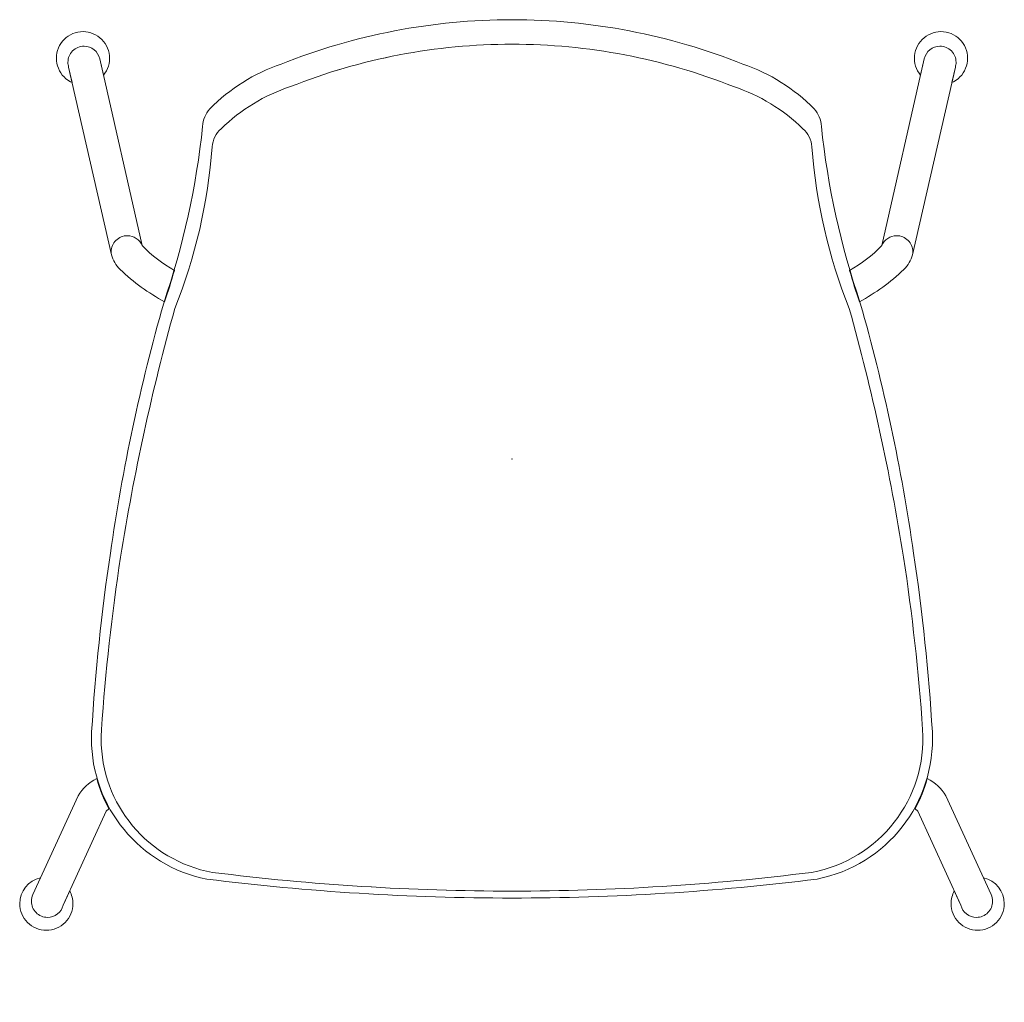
# Model space of a CAD drawing. Header units: metres. Extents: x -0.276 to 0.276, y -0.271 to 0.28.
import ezdxf

# ---------------------------------------------------------------- set-up
doc = ezdxf.new("R2010")
doc.units = ezdxf.units.M
doc.header["$MEASUREMENT"] = 0
doc.layers.add('72_VITRA_INSERT', color=7, linetype='Continuous')
for name, color, linetype, lineweight in [('72_VITRA_STANDARD_D2_CH_FOOT', 7, 'Continuous', 5), ('72_VITRA_STANDARD_D2_CH_GLIDES', 7, 'Continuous', 5), ('72_VITRA_STANDARD_D2_CH_SEAT', 7, 'Continuous', 5), ('D2SNAP', 1, 'Continuous', 5)]:
    doc.layers.add(name, color=color, linetype=linetype, lineweight=lineweight)

# ---------------------------------------------------------------- blocks, each defined once
blk = doc.blocks.new('72_VITRA_STANDARD_D2_HAL_SEAT')
at = {"layer": '72_VITRA_STANDARD_D2_CH_SEAT'}
for points in [[(-0.2358307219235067, -0.1531341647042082), (-0.2358307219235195, -0.1531341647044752, 0.012046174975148), (-0.2359237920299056, -0.1569966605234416), (-0.2359237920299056, -0.1569966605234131), (-0.2359237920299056, -0.1569966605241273, 0.3584671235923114), (-0.1711894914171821, -0.2356873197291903), (-0.1711894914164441, -0.2356873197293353), (-0.1711894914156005, -0.2356873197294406, 0.0310472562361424), (-3.6e-15, -0.2463275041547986), (-7.3e-15, -0.2463275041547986), (-9.6e-15, -0.2463275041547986, 0.0310472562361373), (0.1711894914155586, -0.235687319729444), (0.1711894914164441, -0.2356873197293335, 0.3721201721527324), (0.2358307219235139, -0.1531341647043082), (0.235830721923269, -0.153134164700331, 0.0215100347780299), (0.2253255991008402, -0.0529693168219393), (0.2253255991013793, -0.0529693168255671), (0.2253255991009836, -0.0529693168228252, 0.0333432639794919), (0.1954093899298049, 0.0873793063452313), (0.1954093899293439, 0.0873793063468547, -0.0561882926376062), (0.1735519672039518, 0.1864982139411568, 0.1696375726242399), (0.1695246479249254, 0.1963546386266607, 0.1155894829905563), (0.129561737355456, 0.2213998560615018, 0.0953257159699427), (-7.3e-15, 0.2463275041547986, 0.0953257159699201), (-0.1295617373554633, 0.2213998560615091, 0.1155894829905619), (-0.1695246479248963, 0.1963546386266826), (-0.1695246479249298, 0.1963546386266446, 0.1696375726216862), (-0.1735519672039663, 0.1864982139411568, -0.0561882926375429), (-0.1954093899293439, 0.08737930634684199), (-0.1954093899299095, 0.0873793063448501, 0.0333432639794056), (-0.2253255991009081, -0.0529693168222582), (-0.2253255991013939, -0.0529693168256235), (-0.2253255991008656, -0.0529693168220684, 0.0215100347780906), (-0.2358307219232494, -0.1531341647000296), (-0.2358307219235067, -0.1531341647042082)], [(2.2353077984e-05, -0.2424213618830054), (-7.3e-15, -0.242421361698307), (-1.1259e-12, -0.242421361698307, -0.0311452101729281), (-0.1680236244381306, -0.2319421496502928), (-0.1680236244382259, -0.2319421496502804, -0.3621555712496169), (-0.2304765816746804, -0.1570270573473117, -0.0169307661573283), (-0.2303020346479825, -0.1518738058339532, -0.0208443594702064), (-0.2195903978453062, -0.0550832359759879), (-0.2195903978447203, -0.0550832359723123, -0.0283965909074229), (-0.1891729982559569, 0.0843273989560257), (-0.189172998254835, 0.0843273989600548, 0.0767832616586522), (-0.1681907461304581, 0.1749829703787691, -0.1978936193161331), (-0.1631668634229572, 0.1852008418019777, -0.1133347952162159), (-0.1243025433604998, 0.2088046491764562), (-0.1243025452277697, 0.2088046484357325, -0.0946768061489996), (2.0092349e-09, 0.2325632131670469), (2.23530779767e-05, 0.2325632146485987), (2.23530779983e-05, 0.2325632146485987, -0.0946935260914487), (0.1243472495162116, 0.2088046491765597), (0.1243472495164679, 0.2088046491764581, -0.1133347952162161), (0.1632115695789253, 0.1852008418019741, -0.1978936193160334), (0.1682354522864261, 0.1749829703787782, 0.0767832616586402), (0.1892177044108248, 0.0843273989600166), (0.189217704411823, 0.0843273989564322, -0.0283965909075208), (0.219635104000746, -0.0550832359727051), (0.2196351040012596, -0.0550832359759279, -0.0208443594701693), (0.2303467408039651, -0.1518738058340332, -0.3814250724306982), (0.1680683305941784, -0.2319421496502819, -0.0311493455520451), (2.2353077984e-05, -0.2424213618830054)], [(-0.168023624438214, -0.2319421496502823, 0.0311493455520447), (2.23530779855e-05, -0.2424213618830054), (2.2353077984e-05, -0.2424213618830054), (2.23530779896e-05, -0.2424213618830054, 0.0311493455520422), (0.1680683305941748, -0.2319421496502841), (0.168068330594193, -0.2319421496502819, 0.3814250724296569), (0.2303467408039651, -0.1518738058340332, 0.0208443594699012), (0.2196351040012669, -0.0550832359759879, 0.0283965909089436), (0.1892177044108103, 0.0843273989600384), (0.1892177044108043, 0.0843273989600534, -0.0767832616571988), (0.1682354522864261, 0.1749829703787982, 0.1978936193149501), (0.1632115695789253, 0.1852008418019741, 0.1133347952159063), (0.1243472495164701, 0.2088046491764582, 0.0946935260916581), (2.23530779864e-05, 0.2325632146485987), (2.2353077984e-05, 0.2325632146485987, 0.0946935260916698), (-0.1243025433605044, 0.2088046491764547, 0.1133347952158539), (-0.1631668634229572, 0.1852008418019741, 0.1978936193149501), (-0.1681907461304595, 0.1749829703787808, -0.07678326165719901), (-0.1891729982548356, 0.0843273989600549), (-0.1891729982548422, 0.0843273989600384, 0.0283965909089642), (-0.2195903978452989, -0.0550832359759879), (-0.2195903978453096, -0.0550832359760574, 0.0208443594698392), (-0.2303020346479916, -0.1518738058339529), (-0.2303020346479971, -0.1518738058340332, 0.0169307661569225), (-0.2304765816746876, -0.1570270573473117, 0.3621555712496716), (-0.1680236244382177, -0.2319421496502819)]]:
    blk.add_lwpolyline(points, format="xyb", close=True, dxfattribs=at)
at = {"layer": 'D2SNAP', "linetype": 'Continuous', "lineweight": 5}
blk.add_point((0, 0), dxfattribs=at)
blk = doc.blocks.new('72_VITRA_STANDARD_D2_HAL_TUBE_STACKABLE_FEET')
at = {"layer": '72_VITRA_STANDARD_D2_CH_FOOT'}
for points in [[(-0.2312883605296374, 0.2243141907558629), (-0.2312887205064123, 0.2243158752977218, 0.3538124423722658), (-0.2400979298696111, 0.2314414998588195), (-0.2400996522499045, 0.2314414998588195, 0.414213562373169), (-0.2491077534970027, 0.222433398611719, 0.0745225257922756), (-0.2487119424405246, 0.2197924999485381), (-0.2247237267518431, 0.1144560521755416), (-0.2247542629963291, 0.1146793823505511, -0.03398525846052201), (-0.2248377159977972, 0.1159057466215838), (-0.2248377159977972, 0.1161301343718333, -0.4142135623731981), (-0.215785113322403, 0.1251827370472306), (-0.215785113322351, 0.1251827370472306, -0.3012641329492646), (-0.2074482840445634, 0.1196581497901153), (-0.2074482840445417, 0.1196581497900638)], [(0.2312883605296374, 0.2243141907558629), (0.2312887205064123, 0.2243158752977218, -0.3538124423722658), (0.2400979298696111, 0.2314414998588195), (0.2400996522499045, 0.2314414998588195, -0.414213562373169), (0.2491077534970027, 0.222433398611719, -0.0745225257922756), (0.2487119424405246, 0.2197924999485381), (0.2247237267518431, 0.1144560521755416), (0.2247542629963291, 0.1146793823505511, 0.0339852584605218), (0.2248377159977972, 0.1159057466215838), (0.2248377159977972, 0.1161301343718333, 0.4142135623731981), (0.215785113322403, 0.1251827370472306), (0.215785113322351, 0.1251827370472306, 0.3012641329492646), (0.2074482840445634, 0.1196581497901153), (0.2074482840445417, 0.1196581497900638)], [(-0.2198024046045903, 0.1062119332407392, 0.0677118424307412), (-0.1949014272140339, 0.0881205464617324), (-0.1949013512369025, 0.0881207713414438, 0.0101939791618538), (-0.1893470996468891, 0.105736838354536), (-0.189347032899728, 0.1057370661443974, -0.0786692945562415), (-0.2074482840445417, 0.1196581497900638, 0.3012641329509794), (-0.2157851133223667, 0.1251827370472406, 0.4142135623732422), (-0.2248377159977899, 0.1161301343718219), (-0.2248377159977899, 0.1161301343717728, 0.0463651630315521), (-0.224682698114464, 0.1144620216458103), (-0.224682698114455, 0.1144620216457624, 0.1384337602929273), (-0.2199503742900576, 0.1063546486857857), (-0.2198024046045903, 0.1062119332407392)], [(0.2198024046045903, 0.1062119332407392, -0.0677118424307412), (0.1949014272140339, 0.0881205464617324), (0.1949013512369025, 0.0881207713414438, -0.0101939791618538), (0.1893470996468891, 0.105736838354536), (0.189347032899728, 0.1057370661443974, 0.0786692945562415), (0.2074482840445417, 0.1196581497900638, -0.3012641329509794), (0.2157851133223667, 0.1251827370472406, -0.4142135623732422), (0.2248377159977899, 0.1161301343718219), (0.2248377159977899, 0.1161301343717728, -0.0463651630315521), (0.224682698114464, 0.1144620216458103), (0.224682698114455, 0.1144620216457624, -0.1384337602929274), (0.2199503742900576, 0.1063546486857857), (0.2198024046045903, 0.1062119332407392)], [(-0.2434443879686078, -0.1889450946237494), (-0.2688109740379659, -0.2443539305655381, 0.1072607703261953), (-0.2696253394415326, -0.2481064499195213, 0.4142135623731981), (-0.2605725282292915, -0.2571592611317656), (-0.2605725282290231, -0.2571592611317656, 0.3441626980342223), (-0.2517899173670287, -0.2503017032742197), (-0.2517899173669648, -0.2503017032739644), (-0.2276055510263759, -0.1975716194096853), (-0.2260918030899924, -0.1962247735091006, -0.0571250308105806), (-0.2329726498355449, -0.1793054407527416, 0.1353673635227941), (-0.2434443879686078, -0.1889450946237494)], [(0.2434443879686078, -0.1889450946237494), (0.2688109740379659, -0.2443539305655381, -0.1072607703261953), (0.2696253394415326, -0.2481064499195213, -0.4142135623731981), (0.2605725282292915, -0.2571592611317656), (0.2605725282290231, -0.2571592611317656, -0.3441626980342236), (0.2517899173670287, -0.2503017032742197), (0.2517899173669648, -0.2503017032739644), (0.2276055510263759, -0.1975716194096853), (0.2260918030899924, -0.1962247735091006, 0.0571250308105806), (0.2329726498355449, -0.1793054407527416, -0.1353673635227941), (0.2434443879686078, -0.1889450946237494)]]:
    blk.add_lwpolyline(points, format="xyb", close=True, dxfattribs=at)
at = {"layer": 'D2SNAP', "linetype": 'Continuous', "lineweight": 5}
blk.add_point((0, 0), dxfattribs=at)
blk = doc.blocks.new('72_VITRA_STANDARD_D2_HAL_TUBE_STACKABLE_GLIDES')
at = {"layer": '72_VITRA_STANDARD_D2_CH_GLIDES'}
for points in [[(-0.2312887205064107, 0.2243158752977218), (-0.2292096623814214, 0.2151775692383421, 0.4142135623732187), (-0.2311732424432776, 0.2361849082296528, 0.4142135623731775), (-0.2521805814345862, 0.2342213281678, 0.4142135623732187), (-0.25021700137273, 0.2132139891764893, 0.0692086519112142), (-0.2467213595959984, 0.2110515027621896), (-0.2487119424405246, 0.2197924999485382, -0.0745225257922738), (-0.2491077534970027, 0.222433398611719, -0.4142135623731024), (-0.2400996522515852, 0.2314414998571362), (-0.2400979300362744, 0.2314414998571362, -0.35375865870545), (-0.2312890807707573, 0.2243175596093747), (-0.2312887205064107, 0.2243158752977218)], [(0.2312887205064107, 0.2243158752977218), (0.2292096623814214, 0.2151775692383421, -0.4142135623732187), (0.2311732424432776, 0.2361849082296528, -0.4142135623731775), (0.2521805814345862, 0.2342213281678, -0.4142135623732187), (0.25021700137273, 0.2132139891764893, -0.0692086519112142), (0.2467213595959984, 0.2110515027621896), (0.2487119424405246, 0.2197924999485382, 0.0745225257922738), (0.2491077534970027, 0.222433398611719, 0.4142135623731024), (0.2400996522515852, 0.2314414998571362), (0.2400979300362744, 0.2314414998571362, 0.3537586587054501), (0.2312890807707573, 0.2243175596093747), (0.2312887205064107, 0.2243158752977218)], [(-0.2481408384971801, -0.2423454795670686), (-0.2517899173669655, -0.2503017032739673, -0.3441626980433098), (-0.2605725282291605, -0.2571592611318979, -0.4142135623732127), (-0.2696253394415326, -0.2481064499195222, -0.107260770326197), (-0.2688109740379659, -0.2443539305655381), (-0.2645562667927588, -0.2349222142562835, 0.3502780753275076), (-0.2761811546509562, -0.2494800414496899, 0.4142135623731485), (-0.2612533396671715, -0.2644078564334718, 0.4142135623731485), (-0.2463255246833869, -0.2494800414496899, 0.1252247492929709), (-0.2481408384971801, -0.2423454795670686)], [(0.2481408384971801, -0.2423454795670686), (0.2517899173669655, -0.2503017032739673, 0.3441626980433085), (0.2605725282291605, -0.2571592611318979, 0.4142135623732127), (0.2696253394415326, -0.2481064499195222, 0.107260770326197), (0.2688109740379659, -0.2443539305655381), (0.2645562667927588, -0.2349222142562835, -0.3502780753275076), (0.2761811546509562, -0.2494800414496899, -0.4142135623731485), (0.2612533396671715, -0.2644078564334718, -0.4142135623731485), (0.2463255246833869, -0.2494800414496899, -0.1252247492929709), (0.2481408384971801, -0.2423454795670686)]]:
    blk.add_lwpolyline(points, format="xyb", close=True, dxfattribs=at)
at = {"layer": 'D2SNAP', "linetype": 'Continuous', "lineweight": 5}
blk.add_point((0, 0), dxfattribs=at)
blk = doc.blocks.new('72vitra_standard209B2C94532A446EA805CB9E2CCB93C43')
for name in ['72_VITRA_STANDARD_D2_HAL_SEAT', '72_VITRA_STANDARD_D2_HAL_TUBE_STACKABLE_GLIDES', '72_VITRA_STANDARD_D2_HAL_TUBE_STACKABLE_FEET']:
    blk.add_blockref(name, (0, 0.0334))
blk = doc.blocks.new('XCAD03830DCB855982961238FE32B814DB038B')
at = {"color": 7}
blk.add_blockref('72vitra_standard209B2C94532A446EA805CB9E2CCB93C43', (0, 0), dxfattribs=at)

msp = doc.modelspace()

# ---------------------------------------------------------------- block references
at = {"layer": '72_VITRA_INSERT'}
msp.add_blockref('XCAD03830DCB855982961238FE32B814DB038B', (0, 0), dxfattribs=at)

doc.saveas('drawing.dxf')
